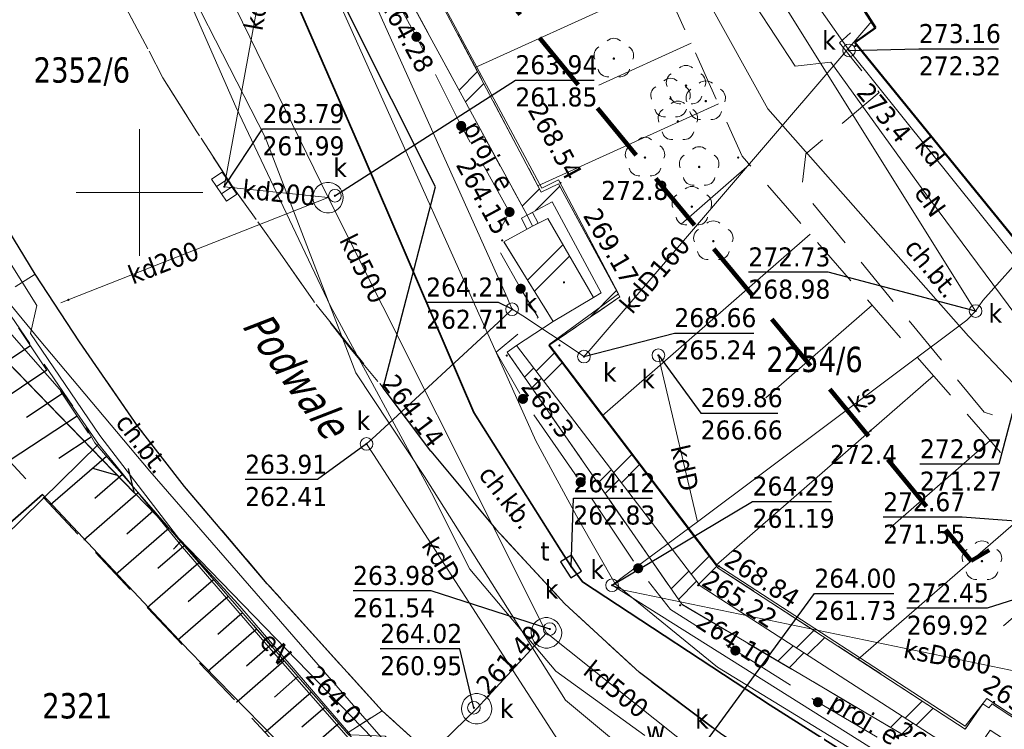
# Model space of a CAD drawing. Header units: metres. Extents: x 7555073 to 7555217, y 5506384 to 5506588.
# Tile 21 of 32: x 7555095 to 7555134, y 5506479 to 5506507. Entities that reach past the tile are written whole.
import ezdxf
from ezdxf.enums import TextEntityAlignment as Align

# ---------------------------------------------------------------- set-up
doc = ezdxf.new("R2010")
doc.units = ezdxf.units.M
doc.header["$LTSCALE"] = 2
doc.header["$MEASUREMENT"] = 0
for name, pattern in [('1.0_0.5', [1.5, 1, -0.5]), ('1.5_0.5', [2, 1.5, -0.5]), ('219-500', [0]), ('4', [1.8, 1.2, -0.6]), ('sutp_500', [0])]:
    doc.linetypes.add(name, pattern=pattern)
doc.layers.get('0').update_dxf_attribs({"color": 2, "linetype": 'CONTINUOUS', "lineweight": 5})
for name, color, linetype in [('000 Inne (niezydentyfikowane)', 7, 'CONTINUOUS'), ('211-numer działki ewidencyjnej', 7, 'CONTINUOUS'), ('218-kontur użytku gruntowego', 7, 'CONTINUOUS'), ('219-działka ewidencyjna', 7, 'CONTINUOUS'), ('312-budynek ewidencyjny', 7, 'CONTINUOUS'), ('994-Nazwa ulicy', 7, 'CONTINUOUS'), ('chodnik', 7, 'CONTINUOUS'), ('chodnik-Atr17', 7, 'CONTINUOUS'), ('drzewo liściaste', 7, 'CONTINUOUS'), ('elektroenergetyczne urządzenie techniczne - ob. projektowany', 7, 'CONTINUOUS'), ('jezdnia', 7, 'CONTINUOUS'), ('komora podziemna', 7, 'CONTINUOUS'), ('kratka ściekowa', 7, 'CONTINUOUS'), ('krawężnik', 7, 'CONTINUOUS'), ('Obszar opracowania', 7, 'CONTINUOUS'), ('obudowa ochronna przewodu', 7, 'CONTINUOUS'), ('ogrodzenie trwałe', 7, 'CONTINUOUS'), ('pikieta naturalna', 7, 'CONTINUOUS'), ('pikieta naturalna-Atr2', 7, 'CONTINUOUS'), ('pikieta sztuczna', 7, 'CONTINUOUS'), ('pikieta sztuczna-Atr2', 7, 'CONTINUOUS'), ('przewód elektroenergetyczny podziemny', 7, 'CONTINUOUS'), ('przewód elektroenergetyczny podziemny - ob. projektowany', 7, 'CONTINUOUS'), ('przewód elektroenergetyczny podziemny - ob. projektowany-Atr1', 7, 'CONTINUOUS'), ('przewód elektroenergetyczny podziemny-Atr1', 7, 'CONTINUOUS'), ('przewód gazowy', 7, 'CONTINUOUS'), ('przewód kanalizacyjny', 7, 'CONTINUOUS'), ('przewód kanalizacyjny-Atr1', 7, 'CONTINUOUS'), ('przewód telekomunikacyjny napowietrzny', 7, 'CONTINUOUS'), ('przewód telekomunikacyjny podziemny', 7, 'CONTINUOUS'), ('przewód wodociągowy', 7, 'CONTINUOUS'), ('rzedna', 7, 'CONTINUOUS'), ('rzedna-Atr2', 7, 'CONTINUOUS'), ('rzedna-Atr3', 7, 'CONTINUOUS'), ('skarpa nieumocniona', 7, 'CONTINUOUS'), ('Wstawianie ramki sekcyjnej z opisem', 7, 'CONTINUOUS'), ('właz do komory lub kanału - okrągły', 7, 'CONTINUOUS'), ('właz do komory lub kanału - okrągły-Atr17', 7, 'CONTINUOUS'), ('właz do komory lub kanału - prostokątny', 7, 'CONTINUOUS'), ('właz do komory lub kanału - prostokątny-Atr17', 7, 'CONTINUOUS'), ('zasuwa lub zawór-Atr17', 7, 'CONTINUOUS'), ('ściana oporowa (linia)', 7, 'CONTINUOUS'), ('ściana oporowa (poligon)', 7, 'CONTINUOUS')]:
    doc.layers.add(name, color=color, linetype=linetype)
doc.styles.get("Standard").update_dxf_attribs({"font": 'verdana.ttf', "width": 0.75})
doc.linetypes.add('902-500', pattern='A,3.75,0,[1,ksztalty.shx,S=0.5,R=0,X=0,Y=0],3.75', length=7.5)
doc.linetypes.add('otdn_500', pattern='A,5,0,[21,ksztalty.shx,S=0.5,R=0,X=0,Y=0]', length=5)

# ---------------------------------------------------------------- blocks, each defined once
blk = doc.blocks.new('PW01')
at = {"linetype": 'Continuous', "lineweight": 13}
h = blk.add_hatch(color=0, dxfattribs=at)
edge = h.paths.add_edge_path()
edge.add_arc((0, 0), 0.045, 0, 360)
blk = doc.blocks.new('US22')
at = {"color": 0, "linetype": 'Continuous', "lineweight": 13}
blk.add_circle((0, 0), 0.25, dxfattribs=at)
blk = doc.blocks.new('US05')
at = {"color": 0, "linetype": 'Continuous', "lineweight": 13}
for p, q in [((-0.525, -0.25), (-0.525, 0.25)), ((-0.525, 0.25), (-0.175, 0.25)), ((-0.175, -0.25), (-0.175, 0.25)), ((-0.175, 0.25), (0.175, 0.25)), ((0.175, -0.25), (0.175, 0.25)), ((0.175, 0.25), (0.525, 0.25)), ((0.525, -0.25), (0.525, 0.25)), ((-0.525, -0.25), (-0.175, -0.25)), ((-0.175, -0.25), (0.175, -0.25)), ((0.175, -0.25), (0.525, -0.25))]:
    blk.add_line(p, q, dxfattribs=at)
blk = doc.blocks.new('OP021')
at = {"linetype": 'Continuous', "lineweight": 13}
h = blk.add_hatch(color=0, dxfattribs=at)
edge = h.paths.add_edge_path()
edge.add_arc((0, 0), 0.05, 0, 360)
at = {"color": 0, "linetype": 'Continuous', "lineweight": 13}
for centre, start, end in [((0, 0.4), 49.272, 130.728), ((-0.38, 0.124), 121.308, 202.548), ((0.38, 0.124), 337.452, 58.692), ((-0.235, -0.324), 193.221, 274.871), ((0.235, -0.324), 265.129, 346.779)]:
    blk.add_arc(centre, 0.4, start, end, dxfattribs=at)
blk = doc.blocks.new('SUPWP')
at = {"color": 0, "linetype": 'Continuous'}
blk.add_lwpolyline([(-0.375, -0.25), (0.375, -0.25), (0.375, 0.25), (-0.375, 0.25)], close=True, dxfattribs=at)
blk = doc.blocks.new('SUTP')
at = {"color": 0, "linetype": 'Continuous'}
for p, q in [((0, 0), (0.866, 0.5)), ((9.232, 0), (8.366, 0.5)), ((0, 0), (9.232, 0)), ((1.866, -0.5), (1, 0)), ((7.366, -0.5), (8.232, 0))]:
    blk.add_line(p, q, dxfattribs=at)
blk = doc.blocks.new('US25')
at = {"linetype": 'Continuous', "lineweight": 0}
h = blk.add_hatch(color=0, dxfattribs=at)
edge = h.paths.add_edge_path()
edge.add_arc((0, 0), 0.2, 0, 360)

msp = doc.modelspace()

# ---------------------------------------------------------------- linework, layer by layer
at = {"layer": '000 Inne (niezydentyfikowane)', "color": 7, "linetype": 'Continuous', "lineweight": 13}
for p, q in [((7555120.69, 5506508.31), (7555113.26, 5506504.94)), ((7555121.79, 5506505.9), (7555118.15, 5506504.24)), ((7555122.88, 5506503.5), (7555115.74, 5506500.26)), ((7555124.1, 5506501.1), (7555121.4, 5506498.75)), ((7555126.5, 5506498.35), (7555118.28, 5506491.18)), ((7555128.94, 5506495.55), (7555124.74, 5506491.89)), ((7555131.37, 5506492.76), (7555122.78, 5506485.28)), ((7555133.6, 5506490.2), (7555129.65, 5506486.76)), ((7555135.63, 5506487.87), (7555128.39, 5506481.57)), ((7555137.45, 5506485.79), (7555134.13, 5506482.89))]:
    msp.add_line(p, q, dxfattribs=at)
at = {"layer": '000 Inne (niezydentyfikowane)', "color": 7, "linetype": 'Continuous', "lineweight": 25, "flags": 128}
for points in [[(7555095.69, 5506493.95), (7555094.12, 5506492.91)], [(7555096.34, 5506492.98), (7555093.36, 5506491)], [(7555096.95, 5506492.05), (7555095.54, 5506491.11)], [(7555097.54, 5506491.17), (7555094.86, 5506489.4)], [(7555098.09, 5506490.34), (7555096.82, 5506489.49)], [(7555098.7, 5506489.58), (7555096.49, 5506487.66)], [(7555099.33, 5506488.86), (7555098.24, 5506487.91)], [(7555099.95, 5506488.14), (7555097.8, 5506486.27)], [(7555100.56, 5506487.43), (7555099.5, 5506486.51)], [(7555101.17, 5506486.74), (7555099.07, 5506484.92)], [(7555101.77, 5506486.05), (7555100.73, 5506485.15)], [(7555102.35, 5506485.38), (7555100.31, 5506483.6)], [(7555102.94, 5506484.71), (7555101.93, 5506483.83)], [(7555103.51, 5506484.05), (7555101.52, 5506482.32)], [(7555104.07, 5506483.4), (7555103.09, 5506482.55)], [(7555104.63, 5506482.76), (7555102.7, 5506481.08)], [(7555105.18, 5506482.12), (7555104.23, 5506481.29)], [(7555105.72, 5506481.5), (7555103.84, 5506479.86)], [(7555106.26, 5506480.88), (7555105.33, 5506480.07)], [(7555106.79, 5506480.27), (7555104.96, 5506478.68)], [(7555107.32, 5506479.66), (7555106.42, 5506478.88)], [(7555107.87, 5506479.03), (7555106.09, 5506477.48)]]:
    msp.add_lwpolyline(points, dxfattribs=at)
at = {"layer": '218-kontur użytku gruntowego', "color": 7, "linetype": 'Continuous', "lineweight": 18, "flags": 128}
for points in [[(7555109.72, 5506511.68), (7555115.9, 5506500.17)], [(7555115.9, 5506500.17), (7555109.72, 5506511.68)], [(7555115.9, 5506500.17), (7555116.56, 5506500.5)], [(7555116.56, 5506500.5), (7555115.9, 5506500.17)], [(7555116.56, 5506500.5), (7555118.92, 5506496)], [(7555118.92, 5506496), (7555116.56, 5506500.5)], [(7555097.02, 5506492.02), (7555093.63, 5506495.88)], [(7555093.63, 5506495.88), (7555097.02, 5506492.02)], [(7555118.92, 5506496), (7555116.18, 5506494)], [(7555116.18, 5506494), (7555118.92, 5506496)], [(7555116.18, 5506494), (7555122.81, 5506485.29)], [(7555122.81, 5506485.29), (7555116.18, 5506494)], [(7555098.38, 5506490.06), (7555097.02, 5506492.02)], [(7555097.02, 5506492.02), (7555098.38, 5506490.06)], [(7555101.69, 5506486.01), (7555098.38, 5506490.06)], [(7555098.38, 5506490.06), (7555101.69, 5506486.01)], [(7555105.2, 5506481.94), (7555101.69, 5506486.01)], [(7555101.69, 5506486.01), (7555105.2, 5506481.94)], [(7555122.81, 5506485.29), (7555132.62, 5506478.92)], [(7555132.62, 5506478.92), (7555122.81, 5506485.29)], [(7555108.81, 5506477.82), (7555105.2, 5506481.94)], [(7555105.2, 5506481.94), (7555108.81, 5506477.82)], [(7555132.62, 5506478.92), (7555133.48, 5506480.02)], [(7555133.48, 5506480.02), (7555132.62, 5506478.92)], [(7555133.48, 5506480.02), (7555149.95, 5506469.21)], [(7555149.95, 5506469.21), (7555133.48, 5506480.02)]]:
    msp.add_lwpolyline(points, dxfattribs=at)
at = {"layer": '219-działka ewidencyjna', "color": 7, "linetype": '219-500', "lineweight": 18, "flags": 128}
for points in [[(7555109.72, 5506511.68), (7555115.9, 5506500.17)], [(7555107.48, 5506508.42), (7555115.66, 5506490.19)], [(7555116.56, 5506500.5), (7555115.9, 5506500.17)], [(7555116.56, 5506500.5), (7555118.92, 5506496)], [(7555093.63, 5506495.88), (7555097.02, 5506492.02)], [(7555118.92, 5506496), (7555116.18, 5506494)], [(7555116.18, 5506494), (7555122.81, 5506485.29)], [(7555097.02, 5506492.02), (7555098.38, 5506490.06)], [(7555115.66, 5506490.19), (7555117.35, 5506487.08)], [(7555098.38, 5506490.06), (7555087.896, 5506479.777)], [(7555098.38, 5506490.06), (7555101.69, 5506486.01)], [(7555117.35, 5506487.08), (7555118.79, 5506484.54)], [(7555101.69, 5506486.01), (7555105.2, 5506481.94)], [(7555122.81, 5506485.29), (7555132.62, 5506478.92)], [(7555118.79, 5506484.54), (7555122.84, 5506481.25)], [(7555105.2, 5506481.94), (7555108.81, 5506477.82)], [(7555122.84, 5506481.25), (7555156.97, 5506460.37)], [(7555133.48, 5506480.02), (7555132.62, 5506478.92)], [(7555133.48, 5506480.02), (7555149.95, 5506469.21)]]:
    msp.add_lwpolyline(points, dxfattribs=at)
at = {"layer": '312-budynek ewidencyjny', "color": 7, "linetype": 'Continuous', "lineweight": 50, "flags": 128}
for points in [[(7555129.08, 5506506.51), (7555128.45, 5506507.49)], [(7555128.26, 5506505.93), (7555129.08, 5506506.51)], [(7555136.14, 5506496.25), (7555128.26, 5506505.93)]]:
    msp.add_lwpolyline(points, dxfattribs=at)
at = {"layer": 'chodnik', "color": 7, "linetype": '1.0_0.5', "lineweight": 18, "flags": 128}
for points in [[(7555175.861, 5506449.126), (7555174.68, 5506449.74), (7555163.66, 5506457), (7555157.92, 5506460.76), (7555157.71, 5506460.45), (7555147.49, 5506466.66), (7555148.45, 5506468.34), (7555133.26, 5506478.27), (7555132.8, 5506477.59), (7555132.55, 5506477.17), (7555121.42, 5506483.74), (7555114.53, 5506493.69), (7555114.9, 5506493.96), (7555116.34, 5506494.9), (7555114.4, 5506498.05), (7555115.53, 5506498.67), (7555115.31, 5506499.1), (7555109.71, 5506509.41), (7555109.98, 5506509.55), (7555108.94, 5506511.52), (7555105.38, 5506518.27), (7555099.97, 5506528.55), (7555091.35, 5506545.48), (7555087, 5506554.34), (7555085.27, 5506559.01), (7555084.04, 5506563.32), (7555083.88, 5506564.97), (7555083.69, 5506566.231)], [(7555082.365, 5506565.564), (7555082.46, 5506564.73), (7555082.82, 5506562.22), (7555083.32, 5506559.79), (7555084.81, 5506554.16), (7555089.67, 5506536.05), (7555093.92, 5506535.62), (7555103.03, 5506517.49), (7555111.69, 5506500.22), (7555109.63, 5506492.28), (7555111.51, 5506489.79), (7555114.08, 5506486.71), (7555116.81, 5506483.75), (7555119.75, 5506481.04), (7555122.95, 5506478.63), (7555126.27, 5506476.37), (7555129.29, 5506476.48), (7555154.37, 5506460.04), (7555161.08, 5506455.79), (7555173.324, 5506447.754)]]:
    msp.add_lwpolyline(points, dxfattribs=at)
for points in [[(7555159.19, 5506470.98), (7555159.99, 5506471.91), (7555142.97, 5506486.48), (7555143.85, 5506487.27), (7555147.59, 5506489.95), (7555160.87, 5506472.52), (7555161.29, 5506472.78), (7555158.12, 5506476.95), (7555147.77, 5506490.76), (7555143.45, 5506487.59), (7555137.73, 5506494.34), (7555136.98, 5506493.65), (7555135.39, 5506495.58), (7555136.14, 5506496.25), (7555128.26, 5506505.93), (7555129.08, 5506506.51), (7555128.8, 5506506.94), (7555127.66, 5506505.91), (7555129.22, 5506503.95), (7555126.32, 5506501.53), (7555126.16, 5506500.11), (7555133.37, 5506491.32), (7555134.73, 5506490.91), (7555137.32, 5506487.7), (7555139.68, 5506487.63)], [(7555109.59, 5506479.53), (7555105.05, 5506484.55), (7555101.78, 5506488.39), (7555099.95, 5506490.75), (7555097.63, 5506494.1), (7555095.88, 5506496.77), (7555094.42, 5506495.87), (7555097.62, 5506491.2), (7555098.24, 5506490.11), (7555108.2, 5506478.65)], [(7555108.2, 5506478.65), (7555115.74, 5506471.74), (7555116.82, 5506472.99), (7555109.59, 5506479.53)]]:
    msp.add_lwpolyline(points, close=True, dxfattribs=at)
at = {"layer": 'jezdnia', "color": 7, "linetype": '1.5_0.5', "lineweight": 18, "flags": 128}
for points in [[(7555173.324, 5506447.754), (7555161.08, 5506455.79), (7555154.37, 5506460.04), (7555129.29, 5506476.48), (7555126.27, 5506476.37), (7555122.95, 5506478.63), (7555119.75, 5506481.04), (7555116.81, 5506483.75), (7555114.08, 5506486.71), (7555111.51, 5506489.79), (7555109.63, 5506492.28), (7555106.87, 5506495.72), (7555105.56, 5506497.61), (7555103.67, 5506500.24), (7555102.27, 5506502.4), (7555100.93, 5506504.53), (7555098.56, 5506509.03), (7555097.92, 5506510.46), (7555096.83, 5506512.83), (7555095.2, 5506516.55), (7555094.04, 5506519.39), (7555092.8, 5506523.08), (7555091.93, 5506525.34), (7555089.16, 5506534.52), (7555089.67, 5506536.05), (7555084.81, 5506554.16), (7555083.32, 5506559.79), (7555082.82, 5506562.22), (7555082.46, 5506564.73), (7555082.365, 5506565.564)], [(7555087, 5506514.06), (7555089.09, 5506509.48), (7555090.25, 5506506.95), (7555092.14, 5506503.13), (7555093.15, 5506501.24), (7555095.88, 5506496.77), (7555097.63, 5506494.1), (7555099.95, 5506490.75), (7555101.78, 5506488.39), (7555105.05, 5506484.55), (7555109.59, 5506479.53), (7555116.82, 5506472.99), (7555120.82, 5506470.16), (7555136.29, 5506460.07), (7555161.06, 5506444.05), (7555162.74, 5506442.7), (7555163.228, 5506442.289)]]:
    msp.add_lwpolyline(points, dxfattribs=at)
msp.add_lwpolyline([(7555089.16, 5506534.52), (7555091.93, 5506525.34), (7555092.8, 5506523.08), (7555094.04, 5506519.39), (7555095.2, 5506516.55), (7555096.83, 5506512.83), (7555097.92, 5506510.46), (7555098.56, 5506509.03), (7555100.93, 5506504.53), (7555102.27, 5506502.4), (7555103.67, 5506500.24), (7555105.56, 5506497.61), (7555106.87, 5506495.72), (7555108.37, 5506493.8), (7555109.63, 5506492.28), (7555111.69, 5506500.22), (7555103.03, 5506517.49), (7555093.92, 5506535.62), (7555089.67, 5506536.05)], close=True, dxfattribs=at)
at = {"layer": 'komora podziemna', "color": 34, "linetype": 'Continuous', "lineweight": 18, "flags": 128}
for points in [[(7555107.94, 5506499.45), (7555107.85, 5506499.35), (7555107.75, 5506499.28), (7555107.64, 5506499.23), (7555107.51, 5506499.2), (7555107.39, 5506499.2), (7555107.26, 5506499.23), (7555107.15, 5506499.28), (7555107.05, 5506499.35), (7555106.96, 5506499.45), (7555106.9, 5506499.56), (7555106.86, 5506499.68), (7555106.85, 5506499.8), (7555106.86, 5506499.92), (7555106.9, 5506500.04), (7555106.96, 5506500.15), (7555107.05, 5506500.25), (7555107.15, 5506500.32), (7555107.26, 5506500.37), (7555107.39, 5506500.4), (7555107.51, 5506500.4), (7555107.64, 5506500.37), (7555107.75, 5506500.32), (7555107.85, 5506500.25), (7555107.94, 5506500.15), (7555108, 5506500.04), (7555108.04, 5506499.92), (7555108.05, 5506499.8), (7555108.04, 5506499.68), (7555108, 5506499.56)], [(7555116.68, 5506482.61), (7555116.67, 5506482.49), (7555116.63, 5506482.37), (7555116.57, 5506482.26), (7555116.48, 5506482.16), (7555116.38, 5506482.09), (7555116.27, 5506482.04), (7555116.14, 5506482.01), (7555116.02, 5506482.01), (7555115.89, 5506482.04), (7555115.78, 5506482.09), (7555115.68, 5506482.16), (7555115.59, 5506482.26), (7555115.53, 5506482.37), (7555115.49, 5506482.49), (7555115.48, 5506482.61), (7555115.48, 5506482.73), (7555115.52, 5506482.85), (7555115.58, 5506482.96), (7555115.67, 5506483.06), (7555115.77, 5506483.13), (7555115.88, 5506483.18), (7555116.01, 5506483.21), (7555116.13, 5506483.21), (7555116.26, 5506483.18), (7555116.37, 5506483.13), (7555116.47, 5506483.06), (7555116.56, 5506482.96), (7555116.62, 5506482.85), (7555116.67, 5506482.73)], [(7555113.92, 5506479.61), (7555113.91, 5506479.49), (7555113.87, 5506479.37), (7555113.81, 5506479.26), (7555113.72, 5506479.16), (7555113.62, 5506479.09), (7555113.51, 5506479.04), (7555113.38, 5506479.01), (7555113.26, 5506479.01), (7555113.13, 5506479.04), (7555113.02, 5506479.09), (7555112.92, 5506479.16), (7555112.83, 5506479.26), (7555112.77, 5506479.37), (7555112.73, 5506479.49), (7555112.72, 5506479.61), (7555112.73, 5506479.73), (7555112.77, 5506479.85), (7555112.83, 5506479.96), (7555112.92, 5506480.06), (7555113.02, 5506480.13), (7555113.13, 5506480.18), (7555113.26, 5506480.21), (7555113.38, 5506480.21), (7555113.51, 5506480.18), (7555113.62, 5506480.13), (7555113.72, 5506480.06), (7555113.81, 5506479.96), (7555113.87, 5506479.85), (7555113.91, 5506479.73)]]:
    msp.add_lwpolyline(points, close=True, dxfattribs=at)
at = {"layer": 'krawężnik', "color": 7, "linetype": 'Continuous', "lineweight": 25, "flags": 128}
for points in [[(7555109.63, 5506492.28), (7555111.69, 5506500.22), (7555103.03, 5506517.49), (7555093.92, 5506535.62), (7555089.67, 5506536.05), (7555084.81, 5506554.16), (7555083.32, 5506559.79), (7555082.82, 5506562.22), (7555082.46, 5506564.73), (7555082.365, 5506565.564)], [(7555161.06, 5506444.05), (7555136.29, 5506460.07), (7555120.82, 5506470.16), (7555116.82, 5506472.99), (7555109.59, 5506479.53), (7555105.05, 5506484.55), (7555101.78, 5506488.39), (7555099.95, 5506490.75), (7555097.63, 5506494.1), (7555095.88, 5506496.77), (7555093.15, 5506501.24), (7555092.14, 5506503.13), (7555090.25, 5506506.95), (7555089.09, 5506509.48), (7555087, 5506514.06), (7555085.05, 5506519.06), (7555083.3, 5506524.88), (7555082.42, 5506527.79), (7555081.14, 5506532.42), (7555077.19, 5506545.88), (7555074.97, 5506553.37), (7555074.44, 5506555.31), (7555074.05, 5506556.67)], [(7555111.51, 5506489.79), (7555109.63, 5506492.28)], [(7555111.51, 5506489.79), (7555114.08, 5506486.71)], [(7555126.27, 5506476.37), (7555122.95, 5506478.63), (7555119.75, 5506481.04), (7555116.81, 5506483.75), (7555114.08, 5506486.71)]]:
    msp.add_lwpolyline(points, dxfattribs=at)
at = {"layer": 'Obszar opracowania', "color": 132, "linetype": '4', "lineweight": 200, "flags": 128}
msp.add_lwpolyline([(7555104.38, 5506536.04), (7555165.53, 5506571.36), (7555193.87, 5506521.52), (7555132.86, 5506485.46), (7555111.22, 5506511.66), (7555100.61, 5506534.05)], close=True, dxfattribs=at)
at = {"layer": 'obudowa ochronna przewodu', "color": 7, "linetype": 'Continuous', "lineweight": 35, "flags": 128}
msp.add_lwpolyline([(7555137.83, 5506471.38), (7555127.82, 5506477.91), (7555124.92, 5506479.75), (7555117.5, 5506484.63), (7555117.05, 5506485.23), (7555116.65, 5506485.86), (7555113.21, 5506491.31), (7555108.84, 5506501.47), (7555105.82, 5506508.4), (7555101.91, 5506517.26), (7555099.95, 5506521.69), (7555099.52, 5506522.32), (7555099.41, 5506523.09), (7555096.36, 5506529.39), (7555092.07, 5506538.3), (7555089, 5506544.57), (7555087.25, 5506548.35), (7555086.82, 5506548.98), (7555086.37, 5506548.75), (7555080.31, 5506546.77), (7555075.78, 5506545.21), (7555075.44, 5506544.62)], dxfattribs=at)
at = {"layer": 'ogrodzenie trwałe', "color": 7, "linetype": '902-500', "lineweight": 35, "flags": 128}
msp.add_lwpolyline([(7555104.08, 5506473.78), (7555106.49, 5506477.27), (7555101.97, 5506481.9), (7555096.17, 5506488.07), (7555092.3, 5506484.69)], dxfattribs=at)
at = {"layer": 'przewód elektroenergetyczny podziemny', "color": 7, "linetype": 'Continuous', "lineweight": 18, "flags": 128}
for points in [[(7555099.146, 5506574.015), (7555099.32, 5506572.44), (7555101.46, 5506565.96), (7555104.01, 5506557.55), (7555102.65, 5506549.38), (7555106.16, 5506542.36), (7555108.75, 5506536.87), (7555112.47, 5506528.84), (7555114, 5506525.56), (7555115.92, 5506521.2), (7555117.99, 5506517.22), (7555120.46, 5506513.3), (7555125.9, 5506504.99), (7555127.31, 5506505.15), (7555130.94, 5506500.1), (7555136.78, 5506492.25)], [(7555097.568, 5506573.22), (7555097.89, 5506571.17), (7555098.88, 5506570.52), (7555102.27, 5506561.75), (7555101.8, 5506559.45), (7555100.75, 5506551.67), (7555103.1, 5506543.81), (7555105.88, 5506538.32), (7555108.9, 5506533.81), (7555114.02, 5506524.06), (7555115.65, 5506519.29), (7555118.59, 5506514.55), (7555124.82, 5506503.3), (7555132.75, 5506494.33), (7555137.29, 5506489.55), (7555145.5, 5506481.21), (7555148.63, 5506477.92), (7555148.95, 5506476.7), (7555151.48, 5506474.69), (7555159.67, 5506468.89), (7555164.33, 5506467.71), (7555187.39, 5506466), (7555198.75, 5506465.17), (7555203.809, 5506464.252)], [(7555083.15, 5506517.8), (7555083.73, 5506517.84), (7555085.6, 5506512.65), (7555087.46, 5506508.19), (7555087.25, 5506508.19), (7555087.47, 5506508.18), (7555087.86, 5506507.74), (7555089.02, 5506507.62), (7555091.88, 5506502.02), (7555095.95, 5506495.54), (7555095.7, 5506494.43), (7555098.43, 5506490.4), (7555101.63, 5506486.23), (7555101.35, 5506485.92), (7555101.64, 5506486.22), (7555103.88, 5506483.76), (7555108.34, 5506478.58), (7555109.7, 5506478.53), (7555111.46, 5506476.68), (7555116.22, 5506472.78), (7555116.28, 5506471.16)]]:
    msp.add_lwpolyline(points, dxfattribs=at)
at = {"layer": 'przewód elektroenergetyczny podziemny - ob. projektowany', "color": 7, "linetype": '1.5_0.5', "lineweight": 18, "flags": 128}
msp.add_lwpolyline([(7555100.73, 5506525.99), (7555101.93, 5506523.65), (7555103.99, 5506520.08), (7555105.66, 5506516.38), (7555107.31, 5506512.89), (7555109.03, 5506509.66), (7555110.94, 5506506.15), (7555112.71, 5506502.63), (7555114.62, 5506499.23), (7555114, 5506498.09), (7555115.06, 5506496.2), (7555115.75, 5506495.07), (7555114.09, 5506493.7), (7555115.15, 5506491.85), (7555117.43, 5506488.56), (7555119.7, 5506485.16), (7555120.98, 5506483.53), (7555123.54, 5506481.91), (7555126.8, 5506479.87), (7555130.35, 5506477.77), (7555135.47, 5506476.11), (7555138.71, 5506473.92), (7555142.17, 5506471.73), (7555145.52, 5506469.65), (7555146.14, 5506466.67), (7555148.82, 5506465.04), (7555152.09, 5506462.91), (7555155.52, 5506460.8), (7555158.73, 5506458.85), (7555162.27, 5506457.2)], dxfattribs=at)
at = {"layer": 'przewód gazowy', "color": 7, "linetype": 'Continuous', "lineweight": 18, "flags": 128}
msp.add_lwpolyline([(7555113.63, 5506473.83), (7555108.81, 5506479.33), (7555100.41, 5506488.99), (7555096.04, 5506494.19), (7555094.19, 5506496.42), (7555090.44, 5506503.31), (7555089.26, 5506505.4), (7555088.71, 5506506.6)], dxfattribs=at)
at = {"layer": 'przewód kanalizacyjny', "color": 7, "linetype": 'Continuous', "lineweight": 18, "flags": 128}
for points in [[(7555116.08, 5506482.61), (7555107.45, 5506499.8), (7555087.43, 5506540.77), (7555080.593, 5506564.671)], [(7555114.72, 5506495.39), (7555114.6, 5506495.66), (7555114.52, 5506495.85), (7555104.05, 5506519.18), (7555106.38, 5506520.31), (7555106.68, 5506520.38), (7555106.94, 5506520.52), (7555107.12, 5506520.61), (7555112.96, 5506523.68), (7555113.22, 5506523.81)], [(7555133.03, 5506495.32), (7555132.76, 5506495.74), (7555120.94, 5506514.67), (7555120.62, 5506515.05), (7555120.33, 5506515.46), (7555118.29, 5506518.28), (7555118, 5506518.68)], [(7555119.4, 5506517.91), (7555128.03, 5506505.61), (7555135.29, 5506496.56), (7555143.02, 5506486.94)], [(7555105.5, 5506511.99), (7555103.35, 5506500.23)], [(7555117.56, 5506493.52), (7555117.76, 5506493.75), (7555128.93, 5506506.77)], [(7555107.45, 5506499.8), (7555103.35, 5506500.23)], [(7555107.45, 5506499.8), (7555097.19, 5506495.76), (7555096.89, 5506495.64)], [(7555135.17, 5506497.81), (7555133.31, 5506495.73), (7555133.03, 5506495.32)], [(7555118.68, 5506475.04), (7555118.41, 5506475.46), (7555109.24, 5506489.65), (7555108.97, 5506490.07), (7555109.34, 5506490.41), (7555114.35, 5506495.04), (7555114.72, 5506495.39)], [(7555114.72, 5506495.39), (7555115.14, 5506495.13), (7555117.33, 5506493.68), (7555117.56, 5506493.52)], [(7555133.03, 5506495.32), (7555132.68, 5506494.96), (7555122.05, 5506487)], [(7555122.05, 5506487), (7555120.61, 5506493.08), (7555120.5, 5506493.57)], [(7555122.05, 5506487), (7555119.07, 5506484.79), (7555118.67, 5506484.49)], [(7555118.67, 5506484.49), (7555119.13, 5506484.29), (7555141.67, 5506479.64)], [(7555118.67, 5506484.49), (7555136.29, 5506473.42), (7555159.36, 5506459.24), (7555177.147, 5506449.823)], [(7555102.16, 5506463.71), (7555104.28, 5506470.84), (7555113.32, 5506479.61), (7555116.08, 5506482.61)], [(7555116.08, 5506482.61), (7555122.05, 5506477.86), (7555119.18, 5506473.78), (7555141.19, 5506459.27), (7555166.317, 5506443.962)]]:
    msp.add_lwpolyline(points, dxfattribs=at)
at = {"layer": 'przewód telekomunikacyjny napowietrzny', "color": 30, "linetype": 'sutp_500', "lineweight": 18, "flags": 128}
msp.add_lwpolyline([(7555093.38, 5506494.75), (7555118.63, 5506468.74)], dxfattribs=at)
at = {"layer": 'przewód telekomunikacyjny podziemny', "color": 7, "linetype": 'Continuous', "lineweight": 18, "flags": 128}
msp.add_lwpolyline([(7555137.83, 5506471.38), (7555127.82, 5506477.91), (7555124.92, 5506479.75), (7555117.5, 5506484.63), (7555117.05, 5506485.23), (7555116.65, 5506485.86), (7555113.21, 5506491.31), (7555108.84, 5506501.47), (7555105.82, 5506508.4), (7555101.91, 5506517.26), (7555099.95, 5506521.69), (7555099.52, 5506522.32), (7555099.41, 5506523.09), (7555096.36, 5506529.39), (7555092.07, 5506538.3), (7555089, 5506544.57), (7555087.25, 5506548.35), (7555086.82, 5506548.98), (7555086.37, 5506548.75), (7555080.31, 5506546.77), (7555075.78, 5506545.21), (7555075.44, 5506544.62)], dxfattribs=at)
at = {"layer": 'przewód wodociągowy', "color": 7, "linetype": 'Continuous', "lineweight": 18, "flags": 128}
for points in [[(7555119.96, 5506478.55), (7555116.45, 5506481.09), (7555113.05, 5506485.12), (7555111.54, 5506488.14), (7555107.55, 5506495.51), (7555103.81, 5506503.38), (7555100.31, 5506511.38), (7555098.44, 5506515.4), (7555095.57, 5506521.22), (7555093.01, 5506526.28)], [(7555167.101, 5506444.386), (7555156.13, 5506452.09), (7555149.33, 5506456.7), (7555141.48, 5506462.48), (7555136.35, 5506466.27), (7555127.09, 5506472.21), (7555119.36, 5506477.84), (7555116.83, 5506479.95), (7555111.26, 5506488.78), (7555108.55, 5506492.88), (7555104.97, 5506502.19), (7555100.47, 5506510.97), (7555097.92, 5506515.98)]]:
    msp.add_lwpolyline(points, dxfattribs=at)
at = {"layer": 'rzedna-Atr2', "color": 7, "flags": 128}
for points in [[(7555128.03, 5506505.61), (7555130.79, 5506505.67), (7555133.936, 5506505.67)], [(7555107.72, 5506499.87), (7555114.85, 5506504.44), (7555117.964, 5506504.44)], [(7555103.35, 5506500.23), (7555104.86, 5506502.51), (7555107.942, 5506502.51)], [(7555133.03, 5506495.32), (7555127.2, 5506496.85), (7555124.054, 5506496.85)], [(7555114.72, 5506495.39), (7555114.18, 5506495.66), (7555111.326, 5506495.66)], [(7555117.56, 5506493.52), (7555121.13, 5506494.45), (7555124.276, 5506494.45)], [(7555135.17, 5506493.89), (7555133.95, 5506489.27), (7555130.831, 5506489.27)], [(7555120.5, 5506493.57), (7555122.17, 5506491.29), (7555125.221, 5506491.29)], [(7555108.97, 5506490.07), (7555107.03, 5506488.66), (7555104.176, 5506488.66)], [(7555117.05, 5506485.23), (7555117.14, 5506487.93), (7555120.254, 5506487.93)], [(7555118.67, 5506484.49), (7555124.22, 5506487.8), (7555127.334, 5506487.8)], [(7555137.95, 5506486.77), (7555132.5, 5506487.18), (7555129.381, 5506487.18)], [(7555138.09, 5506485.05), (7555133.49, 5506483.58), (7555130.312, 5506483.58)], [(7555116.21, 5506482.76), (7555111.52, 5506484.27), (7555108.438, 5506484.27)], [(7555122.26, 5506478.14), (7555126.66, 5506484.16), (7555129.795, 5506484.16)], [(7555113.21, 5506479.65), (7555112.65, 5506481.98), (7555109.509, 5506481.98)]]:
    msp.add_lwpolyline(points, dxfattribs=at)
at = {"layer": 'skarpa nieumocniona', "color": 7, "linetype": '1.0_0.5', "lineweight": 18, "flags": 128}
for points in [[(7555099.5, 5506556.79), (7555106.07, 5506543.41), (7555105.2, 5506540.55), (7555104.96, 5506539.64), (7555106.82, 5506535.82), (7555111.04, 5506526.67), (7555117.19, 5506516.02), (7555123.81, 5506501.44), (7555138.09, 5506485.05), (7555148.91, 5506477.64), (7555157.02, 5506471.33), (7555168.37, 5506463.08), (7555176.2, 5506461.32), (7555186.76, 5506455.03), (7555176.28, 5506449.36), (7555175.42, 5506450.03), (7555164.19, 5506457.57), (7555162.21, 5506459.2), (7555158.63, 5506462.32), (7555158.37, 5506461.96), (7555149.03, 5506467.6), (7555149.89, 5506469.1), (7555133.68, 5506479.81), (7555133.55, 5506479.65), (7555133.32, 5506479.81), (7555132.62, 5506478.81), (7555122.86, 5506485.17), (7555116.17, 5506493.96), (7555118.98, 5506495.88), (7555116.56, 5506500.34), (7555115.87, 5506500.02), (7555110.72, 5506509.75), (7555110.54, 5506510.16), (7555109.82, 5506511.66), (7555114.37, 5506514.39), (7555110.34, 5506522.02), (7555105.9, 5506519.26), (7555103.77, 5506523.27), (7555096.03, 5506538.44), (7555090.24, 5506549.78), (7555087.72, 5506555.05), (7555086.08, 5506559.53), (7555084.89, 5506563.61), (7555084.6, 5506564.92), (7555085.81, 5506565.97), (7555086.18, 5506566.02), (7555093.86, 5506566.99)], [(7555099.5, 5506556.79), (7555106.07, 5506543.41), (7555105.2, 5506540.55), (7555104.96, 5506539.64), (7555106.82, 5506535.82), (7555111.04, 5506526.67), (7555117.19, 5506516.02), (7555123.81, 5506501.44), (7555138.09, 5506485.05), (7555148.91, 5506477.64), (7555157.02, 5506471.33), (7555168.37, 5506463.08), (7555176.2, 5506461.32), (7555186.76, 5506455.03), (7555176.28, 5506449.36), (7555175.42, 5506450.03), (7555164.19, 5506457.57), (7555162.21, 5506459.2), (7555158.63, 5506462.32), (7555158.37, 5506461.96), (7555149.03, 5506467.6), (7555149.89, 5506469.1), (7555133.68, 5506479.81), (7555133.55, 5506479.65), (7555133.32, 5506479.81), (7555132.62, 5506478.81), (7555122.86, 5506485.17), (7555116.17, 5506493.96), (7555118.98, 5506495.88), (7555116.56, 5506500.34), (7555115.87, 5506500.02), (7555110.72, 5506509.75), (7555110.54, 5506510.16), (7555109.82, 5506511.66), (7555114.37, 5506514.39), (7555110.34, 5506522.02), (7555105.9, 5506519.26), (7555103.77, 5506523.27), (7555096.03, 5506538.44), (7555090.24, 5506549.78), (7555087.72, 5506555.05), (7555086.08, 5506559.53), (7555084.89, 5506563.61), (7555084.6, 5506564.92), (7555085.81, 5506565.97), (7555086.18, 5506566.02), (7555093.86, 5506566.99)], [(7555106.28, 5506477.28), (7555108.2, 5506478.65), (7555098.24, 5506490.11), (7555094.42, 5506495.87), (7555091.13, 5506493.38), (7555096.22, 5506487.94)], [(7555106.28, 5506477.28), (7555108.2, 5506478.65), (7555098.24, 5506490.11), (7555094.42, 5506495.87), (7555091.13, 5506493.38), (7555096.22, 5506487.94)]]:
    msp.add_lwpolyline(points, close=True, dxfattribs=at)
at = {"layer": 'Wstawianie ramki sekcyjnej z opisem', "color": 7, "linetype": 'Continuous', "lineweight": 13, "flags": 128}
for points in [[(7555100, 5506497.5), (7555100, 5506502.5)], [(7555097.5, 5506500), (7555102.5, 5506500)]]:
    msp.add_lwpolyline(points, dxfattribs=at)
at = {"layer": 'ściana oporowa (linia)', "color": 0, "lineweight": 18}
for p, q in [((7555115.532, 5506499.214), (7555115.31, 5506499.1)), ((7555115.532, 5506499.214), (7555115.753, 5506498.784)), ((7555115.753, 5506498.784), (7555115.53, 5506498.67))]:
    msp.add_line(p, q, dxfattribs=at)
at = {"layer": 'ściana oporowa (linia)', "color": 0, "linetype": 'otdn_500', "lineweight": 18}
for p, q in [((7555115.087, 5506498.986), (7555115.31, 5506499.1)), ((7555115.087, 5506498.986), (7555115.308, 5506498.556)), ((7555115.308, 5506498.556), (7555115.53, 5506498.67))]:
    msp.add_line(p, q, dxfattribs=at)
at = {"layer": 'ściana oporowa (poligon)', "color": 7, "linetype": 'Continuous', "lineweight": 18, "flags": 128}
for points in [[(7555091.35, 5506545.48), (7555099.97, 5506528.55), (7555105.38, 5506518.27), (7555106.12, 5506518.81), (7555106.03, 5506519.01), (7555109.71, 5506521.25), (7555113.5, 5506514.32), (7555108.94, 5506511.52), (7555109.98, 5506509.55), (7555109.71, 5506509.41), (7555115.31, 5506499.1), (7555116.3, 5506499.63), (7555118.24, 5506496.04), (7555117.93, 5506495.85), (7555116.34, 5506494.9), (7555114.9, 5506493.96), (7555122.15, 5506484.47), (7555132.8, 5506477.59), (7555133.26, 5506478.27), (7555133.6, 5506478.77), (7555148.78, 5506468.92)], [(7555091.35, 5506545.48), (7555099.97, 5506528.55), (7555105.38, 5506518.27), (7555106.12, 5506518.81), (7555106.03, 5506519.01), (7555109.71, 5506521.25), (7555113.5, 5506514.32), (7555108.94, 5506511.52), (7555109.98, 5506509.55), (7555109.71, 5506509.41), (7555115.31, 5506499.1), (7555116.3, 5506499.63), (7555118.24, 5506496.04), (7555117.93, 5506495.85), (7555116.34, 5506494.9), (7555114.9, 5506493.96), (7555122.15, 5506484.47), (7555132.8, 5506477.59), (7555133.26, 5506478.27), (7555133.6, 5506478.77), (7555148.78, 5506468.92)], [(7555149.89, 5506469.1), (7555133.68, 5506479.81), (7555133.55, 5506479.65), (7555133.32, 5506479.81), (7555132.62, 5506478.81), (7555122.86, 5506485.17), (7555116.17, 5506493.96), (7555118.98, 5506495.88), (7555116.56, 5506500.34), (7555115.87, 5506500.02), (7555110.72, 5506509.75), (7555110.54, 5506510.16), (7555109.82, 5506511.66), (7555114.37, 5506514.39), (7555110.34, 5506522.02), (7555105.9, 5506519.26), (7555103.77, 5506523.27), (7555096.03, 5506538.44)], [(7555149.89, 5506469.1), (7555133.68, 5506479.81), (7555133.55, 5506479.65), (7555133.32, 5506479.81), (7555132.62, 5506478.81), (7555122.86, 5506485.17), (7555116.17, 5506493.96), (7555118.98, 5506495.88), (7555116.56, 5506500.34), (7555115.87, 5506500.02), (7555110.72, 5506509.75), (7555110.54, 5506510.16), (7555109.82, 5506511.66), (7555114.37, 5506514.39), (7555110.34, 5506522.02), (7555105.9, 5506519.26), (7555103.77, 5506523.27), (7555096.03, 5506538.44)], [(7555112.625, 5506504.044), (7555113.354, 5506504.773)], [(7555112.874, 5506503.586), (7555113.599, 5506504.311)], [(7555115.114, 5506499.462), (7555115.801, 5506500.15)], [(7555115.631, 5506499.272), (7555116.609, 5506500.25)], [(7555115.331, 5506496.538), (7555116.727, 5506497.935)], [(7555115.601, 5506496.101), (7555116.986, 5506497.486)], [(7555117.79, 5506495.067), (7555118.847, 5506496.124)], [(7555115.672, 5506492.949), (7555116.392, 5506493.669)], [(7555115.214, 5506492.703), (7555115.58, 5506493.07)], [(7555115.978, 5506492.548), (7555116.697, 5506493.267)], [(7555115.503, 5506492.285), (7555115.887, 5506492.669)], [(7555118.735, 5506488.941), (7555119.448, 5506489.654)], [(7555118.107, 5506488.525), (7555118.643, 5506489.061)], [(7555119.041, 5506488.54), (7555119.753, 5506489.252)], [(7555118.396, 5506488.107), (7555118.949, 5506488.66)], [(7555121.797, 5506484.932), (7555122.503, 5506485.638)], [(7555122.103, 5506484.531), (7555122.809, 5506485.237)], [(7555121, 5506484.347), (7555121.705, 5506485.052)], [(7555121.289, 5506483.929), (7555122.011, 5506484.651)], [(7555125.951, 5506482.015), (7555126.642, 5506482.706)], [(7555126.38, 5506481.737), (7555127.07, 5506482.427)], [(7555125.221, 5506481.497), (7555125.822, 5506482.098)], [(7555125.665, 5506481.234), (7555126.251, 5506481.82)], [(7555130.247, 5506479.239), (7555130.923, 5506479.916)], [(7555129.667, 5506478.872), (7555130.118, 5506479.323)], [(7555130.676, 5506478.962), (7555131.351, 5506479.637)], [(7555130.112, 5506478.609), (7555130.547, 5506479.045)]]:
    msp.add_lwpolyline(points, dxfattribs=at)
for points in [[(7555116.34, 5506494.9), (7555117.93, 5506495.85), (7555116.13, 5506498.97), (7555115.53, 5506498.67), (7555114.4, 5506498.05)], [(7555116.34, 5506494.9), (7555117.93, 5506495.85), (7555116.13, 5506498.97), (7555115.53, 5506498.67), (7555114.4, 5506498.05)], [(7555132.8, 5506477.59), (7555122.15, 5506484.47), (7555114.9, 5506493.96), (7555114.53, 5506493.69), (7555121.42, 5506483.74), (7555132.55, 5506477.17)], [(7555132.8, 5506477.59), (7555122.15, 5506484.47), (7555114.9, 5506493.96), (7555114.53, 5506493.69), (7555121.42, 5506483.74), (7555132.55, 5506477.17)]]:
    msp.add_lwpolyline(points, close=True, dxfattribs=at)

# ---------------------------------------------------------------- block references
at = {"layer": 'drzewo liściaste', "color": 7, "linetype": 'Continuous', "lineweight": 18}
for p in [(7555118.74, 5506505.29), (7555121.59, 5506504.22), (7555120.98, 5506503.71), (7555122.37, 5506503.61), (7555121.27, 5506502.81), (7555119.97, 5506501.38), (7555122.11, 5506501.01), (7555121.82, 5506499.44), (7555122.67, 5506498.08), (7555133.28, 5506485.44)]:
    msp.add_blockref('OP021', p, dxfattribs=at)
at = {"layer": 'elektroenergetyczne urządzenie techniczne - ob. projektowany', "color": 7, "linetype": 'Continuous', "lineweight": 18}
for p in [(7555110.94, 5506506.15), (7555112.71, 5506502.63), (7555114.62, 5506499.23), (7555115.06, 5506496.2), (7555115.15, 5506491.85), (7555117.43, 5506488.56), (7555119.7, 5506485.16), (7555123.54, 5506481.91), (7555126.8, 5506479.87)]:
    msp.add_blockref('US25', p, dxfattribs=at)
at = {"layer": 'kratka ściekowa', "color": 7, "linetype": 'Continuous', "lineweight": 18, "rotation": 303.646}
msp.add_blockref('US05', (7555103.35, 5506500.23), dxfattribs=at)
at = {"layer": 'pikieta naturalna', "color": 7, "linetype": 'Continuous', "lineweight": 13}
for p in [(7555128.28, 5506505.79), (7555123.65, 5506501.38), (7555116.59, 5506493.96), (7555128.88, 5506490.59)]:
    msp.add_blockref('PW01', p, dxfattribs=at)
at = {"layer": 'pikieta sztuczna', "color": 7, "linetype": 'Continuous', "lineweight": 13}
for p in [(7555116.63, 5506500.38), (7555114.33, 5506498.11), (7555116.77, 5506496.45), (7555114.51, 5506493.56), (7555122.9, 5506485.23), (7555122.07, 5506484.49), (7555121.36, 5506483.7), (7555133.76, 5506479.88)]:
    msp.add_blockref('PW01', p, dxfattribs=at)
at = {"layer": 'przewód telekomunikacyjny napowietrzny', "color": 30, "linetype": 'Continuous', "lineweight": 18, "rotation": 314.151}
msp.add_blockref('SUTP', (7555093.38, 5506494.75), dxfattribs=at)
at = {"layer": 'rzedna', "color": 7, "linetype": 'Continuous', "lineweight": 18}
for p, rotation in [((7555128.03, 5506505.61), 359.995), ((7555103.35, 5506500.23), 304.023), ((7555103.72, 5506500.19), 359.991), ((7555106.8, 5506499.87), 359.991), ((7555107.72, 5506499.87), 359.787), ((7555106.83, 5506499.55), 359.991), ((7555097.19, 5506495.76), 359.991), ((7555114.72, 5506495.39), 0.069), ((7555133.03, 5506495.32), 0.026), ((7555117.56, 5506493.52), 359.7810000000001), ((7555120.5, 5506493.57), 359.994), ((7555108.97, 5506490.07), 0.085), ((7555118.67, 5506484.49), 0.039), ((7555116.21, 5506482.76), 0.015), ((7555113.78, 5506480.11), 0.015), ((7555113.21, 5506479.65), 359.854)]:
    msp.add_blockref('PW01', p, dxfattribs=dict(at, rotation=rotation))
msp.add_blockref('PW01', (7555117.05, 5506485.23), dxfattribs=at)
at = {"layer": 'właz do komory lub kanału - okrągły', "color": 7, "linetype": 'Continuous', "lineweight": 18}
for p, rotation in [((7555128.03, 5506505.61), 0.657), ((7555107.72, 5506499.87), 359.2320000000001), ((7555114.72, 5506495.39), 0.042), ((7555133.03, 5506495.32), 0.7670000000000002), ((7555117.56, 5506493.52), 0.045), ((7555120.5, 5506493.57), 0.722), ((7555108.97, 5506490.07), 359.726), ((7555118.67, 5506484.49), 359.525), ((7555116.21, 5506482.76), 0.488), ((7555113.21, 5506479.65), 0.614)]:
    msp.add_blockref('US22', p, dxfattribs=dict(at, rotation=rotation))
at = {"layer": 'właz do komory lub kanału - prostokątny', "color": 7, "linetype": 'Continuous', "lineweight": 18, "rotation": 302.233}
msp.add_blockref('SUPWP', (7555117.05, 5506485.23), dxfattribs=at)

# ---------------------------------------------------------------- texts
at = {"layer": '211-numer działki ewidencyjnej', "color": 7, "linetype": 'Continuous', "lineweight": 18, "width": 0.79}
msp.add_text('2352/6', height=1, dxfattribs=at).set_placement((7555095.82, 5506505.34), align=Align.TOP_LEFT)
for s, p in [('2254/6', (7555124.76, 5506492.91)), ('2321', (7555096.16, 5506479.23))]:
    msp.add_text(s, height=1, dxfattribs=at).set_placement(p)
at = {"layer": '994-Nazwa ulicy', "color": 7, "linetype": 'Continuous', "lineweight": 25, "oblique": 15, "width": 0.79}
msp.add_text('Podwale', height=1.25, rotation=306.154, dxfattribs=at).set_placement((7555104.01, 5506494.74))
at = {"layer": 'chodnik-Atr17', "color": 7, "width": 0.9}
msp.add_text('ch.bt.', height=0.75, rotation=309.36, dxfattribs=at).set_placement((7555130.76, 5506498.27), align=Align.TOP_LEFT)
for s, p in [('ch.bt.', (7555099.02, 5506490.91)), ('ch.kb.', (7555113.36, 5506488.85)), ('ch.kb.', (7555113.36, 5506488.85))]:
    msp.add_text(s, height=0.75, rotation=307.378, dxfattribs=at).set_placement(p)
at = {"layer": 'pikieta naturalna-Atr2', "color": 7, "width": 0.9}
msp.add_text('273.4', height=0.75, rotation=309.681, dxfattribs=at).set_placement((7555128.86, 5506504.41), align=Align.TOP_LEFT)
for s, p in [('272.8', (7555118.24, 5506500.46)), ('272.4', (7555127.28, 5506490.03))]:
    msp.add_text(s, height=0.75, dxfattribs=at).set_placement(p, align=Align.TOP_LEFT)
for s, rotation, p in [('268.3', 307.378, (7555115.03, 5506492.32)), ('264.0', 312.126, (7555106.52, 5506480.89))]:
    msp.add_text(s, height=0.75, rotation=rotation, dxfattribs=at).set_placement(p)
at = {"layer": 'pikieta sztuczna-Atr2', "color": 7, "width": 0.9}
for s, rotation, p in [('264.28', 298.509, (7555109.47, 5506507.5)), ('264.15', 298.509, (7555112.48, 5506501.1)), ('264.14', 307.053, (7555109.54, 5506492.45))]:
    msp.add_text(s, height=0.75, rotation=rotation, dxfattribs=at).set_placement(p)
for s, rotation, p in [('268.54', 298.484, (7555115.98, 5506503.63)), ('269.17', 299.981, (7555118.15, 5506499.47)), ('268.84', 326.91, (7555123.45, 5506485.96)), ('265.22', 327.137, (7555122.56, 5506485.14)), ('264.10', 327.137, (7555122.33, 5506483.51)), ('269.36', 326.547, (7555133.67, 5506481)), ('264.42', 327.137, (7555130.2, 5506479.16))]:
    msp.add_text(s, height=0.75, rotation=rotation, dxfattribs=at).set_placement(p, align=Align.TOP_LEFT)
at = {"layer": 'przewód elektroenergetyczny podziemny - ob. projektowany-Atr1', "color": 7, "width": 0.9}
for rotation, p in [(299.325, (7555112.75, 5506502.56)), (329.393, (7555127.18, 5506479.64))]:
    msp.add_text('proj. e', height=0.75, rotation=rotation, dxfattribs=at).set_placement(p)
at = {"layer": 'przewód elektroenergetyczny podziemny-Atr1', "color": 7, "width": 0.9}
for rotation, p in [(305.709, (7555130.87, 5506500.2)), (310.728, (7555104.98, 5506482.48))]:
    msp.add_text('eN', height=0.75, rotation=rotation, dxfattribs=at).set_placement(p, align=Align.MIDDLE_LEFT)
at = {"layer": 'przewód kanalizacyjny-Atr1', "color": 7, "width": 0.9}
for s, rotation, p in [('kdD150', 79.639, (7555104.48, 5506506.42)), ('kd', 308.927, (7555130.88, 5506502.06)), ('kd200', 354.012, (7555104.07, 5506500.15)), ('kd500', 296.658, (7555108.21, 5506498.29)), ('kd200', 21.161, (7555099.6, 5506496.71)), ('kdD160', 49.373, (7555119.18, 5506495.4)), ('ks', 36.528, (7555128.13, 5506491.55)), ('kdD', 282.994, (7555121.34, 5506490.02)), ('kdD', 302.735, (7555111.43, 5506486.27)), ('ksD600', 348.857, (7555130.21, 5506482)), ('kd500', 321.072, (7555117.71, 5506481.3))]:
    msp.add_text(s, height=0.75, rotation=rotation, dxfattribs=at).set_placement(p, align=Align.MIDDLE_LEFT)
at = {"layer": 'rzedna-Atr2', "color": 7, "width": 0.9}
for s, p in [('273.16', (7555130.79, 5506505.678)), ('263.94', (7555114.85, 5506504.448)), ('263.79', (7555104.86, 5506502.518)), ('272.73', (7555124.054, 5506496.857)), ('264.21', (7555111.326, 5506495.668)), ('268.66', (7555121.13, 5506494.458)), ('269.86', (7555122.17, 5506491.298)), ('272.97', (7555130.831, 5506489.277)), ('263.91', (7555104.176, 5506488.668)), ('264.12', (7555117.14, 5506487.938)), ('264.29', (7555124.22, 5506487.808)), ('272.67', (7555129.381, 5506487.188)), ('263.98', (7555108.438, 5506484.277)), ('264.00', (7555126.66, 5506484.168)), ('272.45', (7555130.312, 5506483.588)), ('264.02', (7555109.509, 5506481.988))]:
    msp.add_text(s, height=0.75, dxfattribs=at).set_placement(p, align=Align.BOTTOM_LEFT)
msp.add_text('261.49', height=0.75, rotation=47.489, dxfattribs=at).set_placement((7555113.78, 5506480.11))
at = {"layer": 'rzedna-Atr3', "color": 7, "width": 0.9}
for s, p in [('272.32', (7555130.79, 5506504.402)), ('261.85', (7555114.85, 5506503.173)), ('261.99', (7555104.86, 5506501.242)), ('268.98', (7555124.054, 5506495.582)), ('262.71', (7555111.326, 5506494.393)), ('265.24', (7555121.13, 5506493.183)), ('266.66', (7555122.17, 5506490.022)), ('271.27', (7555130.831, 5506488.002)), ('262.41', (7555104.176, 5506487.393)), ('262.83', (7555117.14, 5506486.662)), ('261.19', (7555124.22, 5506486.532)), ('271.55', (7555129.381, 5506485.912)), ('261.54', (7555108.438, 5506483.002)), ('261.73', (7555126.66, 5506482.893)), ('269.92', (7555130.312, 5506482.312)), ('260.95', (7555109.509, 5506480.713))]:
    msp.add_text(s, height=0.75, dxfattribs=at).set_placement(p, align=Align.BOTTOM_LEFT)
at = {"layer": 'właz do komory lub kanału - okrągły-Atr17', "color": 7, "width": 0.9}
for p in [(7555126.97, 5506505.64), (7555107.66, 5506500.61), (7555115.17, 5506495.27), (7555133.54, 5506494.86), (7555118.31, 5506492.53), (7555119.83, 5506492.26), (7555108.58, 5506490.62), (7555117.82, 5506484.74), (7555116.01, 5506483.96), (7555114.24, 5506479.25), (7555121.95, 5506478.83)]:
    msp.add_text('k', height=0.75, dxfattribs=at).set_placement(p)
at = {"layer": 'właz do komory lub kanału - prostokątny-Atr17', "color": 7, "width": 0.9}
msp.add_text('t', height=0.75, dxfattribs=at).set_placement((7555115.84, 5506485.46))
at = {"layer": 'zasuwa lub zawór-Atr17', "color": 7, "width": 0.9}
msp.add_text('w', height=0.75, dxfattribs=at).set_placement((7555120.01, 5506478.36))

doc.saveas('drawing.dxf')
